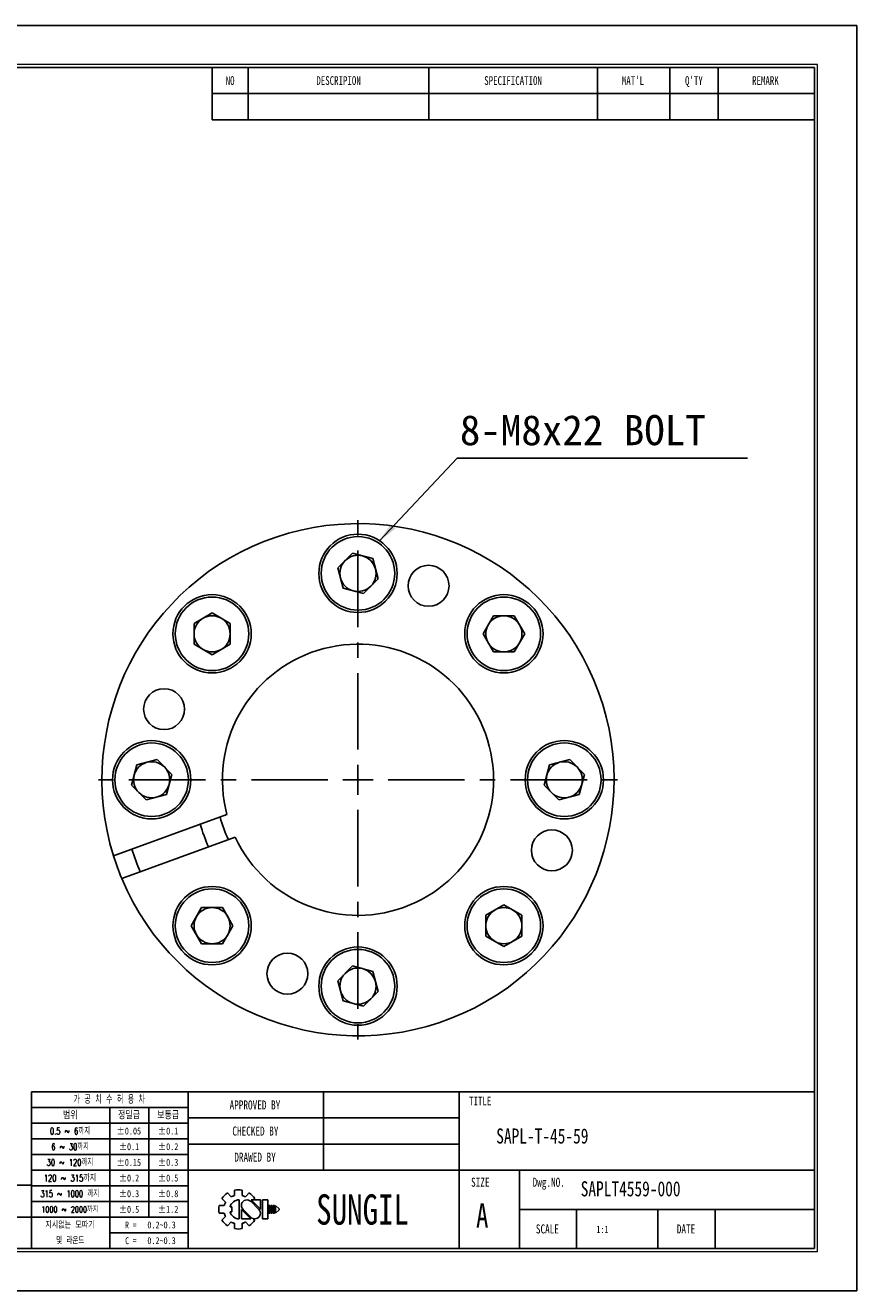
# Model space of a CAD drawing. Header units: millimetres. Extents: x 0 to 297, y 0 to 210.
# Tile 2 of 2: x 159 to 297, y 0 to 210. Entities that reach past the tile are written whole.
import ezdxf
from ezdxf.enums import TextEntityAlignment as Align

# ---------------------------------------------------------------- set-up
doc = ezdxf.new("R2010")
doc.units = ezdxf.units.MM
doc.header["$PDSIZE"] = -1
doc.linetypes.add('CENTERX2', pattern=[20.32, 12.7, -2.54, 2.54, -2.54])
doc.layers.add('문자', color=7, linetype='Continuous')
doc.layers.add('중심선', color=1, linetype='CENTERX2')
doc.layers.add('치수선', color=5, linetype='Continuous', lineweight=15)
doc.styles.add('SLDTEXTSTYLE0', font='TXT', dxfattribs={"width": 0.75})
doc.styles.add('SLDTEXTSTYLE1', font='TXT', dxfattribs={"width": 0.634615, "bigfont": 'bigfont'})
doc.styles.add('SLDTEXTSTYLE2', font='TXT', dxfattribs={"width": 0.75, "bigfont": 'bigfont'})
doc.styles.add('SLDTEXTSTYLE3', font='TXT', dxfattribs={"width": 0.694444, "bigfont": 'bigfont'})
doc.styles.add('SLDTEXTSTYLE4', font='TXT', dxfattribs={"width": 0.6875, "bigfont": 'bigfont'})
doc.styles.add('SLDTEXTSTYLE5', font='TXT', dxfattribs={"width": 0.7, "bigfont": 'bigfont'})
doc.styles.add('SLDTEXTSTYLE6', font='TXT', dxfattribs={"width": 0.692308, "bigfont": 'bigfont'})
doc.styles.add('SLDTEXTSTYLE7', font='TXT', dxfattribs={"width": 0.666667})
doc.dimstyles.new('SLDDIMSTYLE1', dxfattribs={"dimtxt": 0.18, "dimasz": 3.302, "dimexe": 0, "dimexo": 0.0625, "dimgap": 0, "dimtad": 0, "dimtih": 1, "dimtoh": 1, "dimdec": 0, "dimrnd": 1e-09, "dimzin": 0, "dimdsep": 46, "dimtxsty": 'Standard', "dimsah": 1, "dimcen": 0.09, "dimadec": 0, "dimazin": 0, "dimtfac": 3.302, "dimtdec": 0, "dimtofl": 0, "dimtmove": 0, "dimatfit": 3, "dimfxl": 1, "dimfrac": 2, "dimtolj": 1, "dimtzin": 0, "dimarcsym": 0})

# ---------------------------------------------------------------- blocks, each defined once
blk = doc.blocks.new('AAAA')
at = {"color": 250, "true_color": 0x191924}
for p, q in [((-298.87, 124.28), (-595.87, 124.28)), ((-298.87, -85.72), (-298.87, 124.28)), ((-595.87, -85.72), (-298.87, -85.72))]:
    blk.add_line(p, q, dxfattribs=at)
at = {"lineweight": 0}
for p, q in [((-305.37, 117.78), (-585.87, 117.78)), ((-305.37, -79.22), (-305.37, 117.78)), ((-585.87, -79.22), (-305.37, -79.22))]:
    blk.add_line(p, q, dxfattribs=at)
for p, q in [((-305.87, 117.28), (-585.37, 117.28)), ((-405.87, 117.28), (-405.87, 108.62)), ((-399.87, 117.28), (-399.87, 108.62)), ((-369.87, 117.28), (-369.87, 108.62)), ((-341.87, 117.28), (-341.87, 108.62)), ((-329.87, 117.28), (-329.87, 108.62)), ((-321.87, 117.28), (-321.87, 108.62)), ((-305.87, -78.72), (-305.87, 117.28)), ((-405.87, 112.95), (-305.87, 112.95)), ((-405.87, 108.62), (-305.87, 108.62)), ((-305.87, -52.72), (-435.87, -52.72)), ((-435.87, -52.72), (-435.87, -78.72)), ((-409.87, -52.72), (-409.87, -78.72)), ((-387.37, -52.72), (-387.37, -65.72)), ((-364.87, -52.72), (-364.87, -78.72)), ((-409.87, -55.32), (-435.87, -55.32)), ((-422.87, -55.32), (-422.87, -78.72)), ((-416.37, -55.32), (-416.37, -73.52)), ((-409.87, -57.92), (-435.87, -57.92)), ((-364.87, -57.05), (-409.87, -57.05)), ((-409.87, -60.52), (-435.87, -60.52)), ((-364.87, -61.38), (-409.87, -61.38)), ((-409.87, -63.12), (-435.87, -63.12)), ((-409.87, -65.72), (-435.87, -65.72)), ((-305.87, -65.72), (-409.87, -65.72)), ((-354.87, -65.72), (-354.87, -78.72)), ((-435.87, -68.22), (-533.87, -68.22)), ((-409.87, -68.32), (-435.87, -68.32)), ((-402.17, -69.02), (-402.17, -69.9)), ((-400.87, -69.02), (-400.87, -69.9)), ((-409.87, -70.92), (-435.87, -70.92)), ((-404.24, -70.42), (-403.62, -71.04)), ((-403.32, -69.5), (-402.7, -70.12)), ((-401.37, -70.64), (-401.37, -73.79)), ((-400.35, -70.12), (-399.72, -69.5)), ((-398.13, -72.22), (-399.46, -70.88)), ((-397.85, -72.19), (-399.4, -70.64)), ((-399.4, -70.64), (-397.85, -70.64)), ((-399.03, -70.64), (-398.81, -70.42)), ((-397.85, -70.64), (-397.85, -72.22)), ((-397.48, -70.64), (-397.48, -73.79)), ((-397.48, -70.64), (-396.61, -70.64)), ((-396.61, -70.64), (-396.61, -73.79)), ((-404.71, -71.57), (-403.84, -71.57)), ((-404.71, -71.57), (-403.84, -71.57)), ((-404.71, -72.86), (-403.84, -72.86)), ((-404.24, -74.01), (-403.62, -73.39)), ((-402.89, -71.78), (-402.59, -71.78)), ((-402.89, -72.65), (-402.59, -72.65)), ((-402.59, -71.78), (-402.59, -72.65)), ((-401.01, -72.22), (-401.01, -73.79)), ((-401.01, -72.24), (-399.45, -73.79)), ((-400.73, -72.22), (-399.39, -73.55)), ((-396.46, -71.57), (-396.46, -72.86)), ((-396.46, -71.57), (-396.24, -71.57)), ((-396.46, -72.86), (-396.24, -72.86)), ((-396.24, -71.57), (-396.24, -72.86)), ((-396.09, -71.57), (-396.09, -72.86)), ((-396.09, -71.57), (-395.88, -71.57)), ((-396.09, -72.86), (-395.88, -72.86)), ((-395.88, -71.57), (-395.88, -72.86)), ((-395.72, -71.57), (-395.72, -72.86)), ((-395.72, -71.57), (-395.51, -71.57)), ((-395.72, -72.86), (-395.51, -72.86)), ((-395.51, -71.57), (-395.51, -72.86)), ((-395.36, -71.57), (-395.36, -72.86)), ((-395.36, -71.57), (-394.71, -72.11)), ((-394.71, -72.32), (-395.36, -72.86)), ((-394.71, -72.11), (-394.71, -72.22)), ((-394.71, -72.11), (-394.71, -72.32)), ((-394.71, -72.22), (-394.71, -72.32)), ((-305.87, -72.22), (-354.87, -72.22)), ((-345.37, -72.22), (-345.37, -78.72)), ((-331.87, -72.22), (-331.87, -78.72)), ((-322.37, -72.22), (-322.37, -78.72)), ((-448.87, -73.52), (-435.87, -73.52)), ((-409.87, -73.52), (-435.87, -73.52)), ((-403.32, -74.93), (-402.7, -74.31)), ((-402.17, -74.53), (-402.17, -75.41)), ((-401.01, -73.79), (-399.45, -73.79)), ((-400.87, -74.53), (-400.87, -75.41)), ((-400.35, -74.31), (-399.72, -74.93)), ((-399.08, -73.74), (-398.81, -74.01)), ((-397.48, -73.79), (-396.61, -73.79)), ((-409.87, -76.12), (-422.87, -76.12)), ((-585.37, -78.72), (-305.87, -78.72))]:
    blk.add_line(p, q)
for centre, radius, start, end in [((-401.52, -72.22), 3.26, 78.4943, 101.5057), ((-401.52, -72.22), 3.26, 123.4943, 146.5057), ((-401.52, -72.22), 2.4, 150.6872, 164.3128), ((-401.37, -72.22), 1.58, 90, 164.0671), ((-401.52, -72.22), 2.4, 105.6872, 119.3128), ((-400.09, -71.56), 0.919, 43.2202, 225.8282), ((-401.52, -72.22), 2.4, 60.6872, 74.3128), ((-401.52, -72.22), 3.26, 33.4943, 56.5057), ((-401.52, -72.22), 3.26, 168.4943, 191.5057), ((-401.52, -72.22), 2.4, 195.6872, 209.3128), ((-401.37, -72.22), 1.58, 195.9329, 270), ((-398.77, -72.87), 0.919, 223.2202, 45.8282), ((-401.52, -72.22), 3.26, 213.4943, 236.5057), ((-401.52, -72.22), 2.4, 240.6872, 254.3128), ((-401.52, -72.22), 3.26, 258.4943, 281.5057), ((-401.52, -72.22), 2.4, 285.6872, 299.3128), ((-401.52, -72.22), 3.26, 303.4943, 326.5057)]:
    blk.add_arc(centre, radius, start, end)
for p in [(-387.37, -57.05), (-387.37, -61.38)]:
    blk.add_point(p)
at = {"color": 250, "true_color": 0x191924, "width": 0.75}
for tag, height, style, p in [('TITLE', 2.5, 'SLDTEXTSTYLE2', (-358.7, -62.04)), ('도번', 2.5, 'SLDTEXTSTYLE2', (-344.69, -70.81)), ('필렛', 1.15, 'SLDTEXTSTYLE0', (-416.62, -75.73)), ('SCALE', 1.2, 'SLDTEXTSTYLE0', (-342.09, -76.51)), ('DATE', 1.2, 'SLDTEXTSTYLE0', (-318.85, -76.56)), ('모따기', 1.15, 'SLDTEXTSTYLE0', (-416.62, -78.33))]:
    blk.add_attdef(tag, text='', height=height, dxfattribs=dict(at, style=style)).set_placement(p, align=Align.BOTTOM_LEFT)
at = {"layer": '문자', "attachment_point": 2}
for s, insert, char_height, style in [('NO', (-402.88, 115.84), 1.444, 'SLDTEXTSTYLE0'), ('DESCRIPION', (-384.88, 115.84), 1.444, 'SLDTEXTSTYLE0'), ('SPECIFICATION', (-355.91, 115.84), 1.444, 'SLDTEXTSTYLE0'), ("MAT'L", (-336.01, 115.84), 1.444, 'SLDTEXTSTYLE0'), ("Q'TY", (-325.89, 115.84), 1.444, 'SLDTEXTSTYLE0'), ('REMARK', (-314.02, 115.84), 1.444, 'SLDTEXTSTYLE0'), ('가 공 치 수 허 용 차', (-422.94, -53.37), 1.3, 'SLDTEXTSTYLE1'), ('APPROVED BY', (-398.76, -54.14), 1.5, 'SLDTEXTSTYLE0'), ('TITLE', (-361.36, -53.5), 1.444, 'SLDTEXTSTYLE0'), ('범위', (-429.4, -56), 1.25, 'SLDTEXTSTYLE2'), ('정밀급', (-419.66, -56), 1.25, 'SLDTEXTSTYLE2'), ('보통급', (-413.16, -56), 1.25, 'SLDTEXTSTYLE2'), ('0.5 ~ 6까지', (-429.45, -58.67), 1.1, 'SLDTEXTSTYLE3'), ('±0.05', (-419.68, -58.64), 1.15, 'SLDTEXTSTYLE0'), ('±0.1', (-413.16, -58.64), 1.15, 'SLDTEXTSTYLE0'), ('CHECKED BY', (-398.68, -58.47), 1.5, 'SLDTEXTSTYLE0'), ('6 ~ 30까지', (-429.43, -61.27), 1.1, 'SLDTEXTSTYLE4'), ('±0.1', (-419.66, -61.24), 1.15, 'SLDTEXTSTYLE0'), ('±0.2', (-413.16, -61.24), 1.15, 'SLDTEXTSTYLE0'), ('DRAWED BY', (-398.74, -62.8), 1.5, 'SLDTEXTSTYLE0'), ('30 ~ 120까지', (-429.46, -63.87), 1.1, 'SLDTEXTSTYLE5'), ('±0.15', (-419.68, -63.84), 1.15, 'SLDTEXTSTYLE0'), ('±0.3', (-413.16, -63.84), 1.15, 'SLDTEXTSTYLE0'), ('120 ~ 315까지', (-429.47, -66.47), 1.1, 'SLDTEXTSTYLE2'), ('±0.2', (-419.66, -66.44), 1.15, 'SLDTEXTSTYLE0'), ('±0.5', (-413.16, -66.44), 1.15, 'SLDTEXTSTYLE0'), ('SIZE', (-361.35, -66.97), 1.5, 'SLDTEXTSTYLE0'), ('Dwg.NO.', (-349.99, -66.97), 1.5, 'SLDTEXTSTYLE0'), ('315 ~ 1000 까지', (-429.48, -69.07), 1.1, 'SLDTEXTSTYLE6'), ('±0.3', (-419.66, -69.04), 1.15, 'SLDTEXTSTYLE0'), ('±0.8', (-413.16, -69.04), 1.15, 'SLDTEXTSTYLE0'), ('SUNGIL', (-380.89, -69.72), 5.032, 'SLDTEXTSTYLE0'), ('A', (-361.03, -71.23), 4, 'SLDTEXTSTYLE0'), ('1000 ~ 2000까지', (-429.47, -71.73), 0.99, 'SLDTEXTSTYLE2'), ('±0.5', (-419.66, -71.64), 1.15, 'SLDTEXTSTYLE0'), ('±1.2', (-413.16, -71.64), 1.15, 'SLDTEXTSTYLE0'), ('지시없는 모따기', (-429.45, -74.27), 1.1, 'SLDTEXTSTYLE2'), ('R =', (-419.36, -74.24), 1.15, 'SLDTEXTSTYLE7'), ('SCALE', (-350.21, -74.72), 1.5, 'SLDTEXTSTYLE0'), ('DATE', (-327.2, -74.72), 1.5, 'SLDTEXTSTYLE0'), ('및 라운드', (-429.41, -76.87), 1.1, 'SLDTEXTSTYLE5'), ('C =', (-419.36, -76.84), 1.15, 'SLDTEXTSTYLE7')]:
    blk.add_mtext(s, dxfattribs=dict(at, insert=insert, char_height=char_height, style=style))
blk = doc.blocks.new('SW_NOTE_0')
at = {"layer": '문자', "color": 0}
blk.add_line((48.2, 0), (0, 0), dxfattribs=at)
at = {"layer": '문자', "color": 0, "insert": (0.43, 7.15), "char_height": 5, "attachment_point": 1}
blk.add_mtext('{\\C3;8-M8x22 BOLT}', dxfattribs=at)
blk = doc.blocks.new('SW_CENTERMARKSYMBOL_0')
at = {"layer": '중심선', "color": 0}
for p, q in [((0, 5), (0, 45)), ((0, 0), (0, 2.5)), ((-5, 0), (-45, 0)), ((0, 0), (-2.5, 0)), ((0, 0), (0, -2.5)), ((0, 0), (2.5, 0)), ((5, 0), (45, 0)), ((0, -5), (0, -45))]:
    blk.add_line(p, q, dxfattribs=at)

msp = doc.modelspace()

# ---------------------------------------------------------------- linework, layer by layer
for p, q in [((210.901, 120.003), (213.35, 122.452)), ((213.35, 122.452), (216.696, 121.556)), ((211.797, 116.657), (210.901, 120.003)), ((216.696, 121.556), (217.593, 118.21)), ((217.593, 118.21), (215.143, 115.76)), ((215.143, 115.76), (211.797, 116.657)), ((187.028, 110.807), (190.028, 112.539)), ((190.028, 112.539), (193.028, 110.807)), ((235.001, 109.075), (236.733, 112.075)), ((236.733, 112.075), (240.197, 112.075)), ((240.197, 112.075), (241.929, 109.075)), ((187.028, 107.343), (187.028, 110.807)), ((193.028, 110.807), (193.028, 107.343)), ((190.028, 105.611), (187.028, 107.343)), ((193.028, 107.343), (190.028, 105.611)), ((236.733, 106.075), (235.001, 109.075)), ((241.929, 109.075), (240.197, 106.075)), ((240.197, 106.075), (236.733, 106.075)), ((177.547, 87.306), (180.893, 88.202)), ((180.893, 88.202), (183.343, 85.753)), ((246.047, 87.306), (249.393, 88.202)), ((249.393, 88.202), (251.843, 85.753)), ((176.651, 83.96), (177.547, 87.306)), ((245.151, 83.96), (246.047, 87.306)), ((183.343, 85.753), (182.446, 82.407)), ((251.843, 85.753), (250.946, 82.407)), ((179.1, 81.51), (176.651, 83.96)), ((182.446, 82.407), (179.1, 81.51)), ((247.6, 81.51), (245.151, 83.96)), ((250.946, 82.407), (247.6, 81.51)), ((192.503, 79.071), (173.67, 72.216)), ((175.038, 68.457), (193.871, 75.312)), ((186.564, 60.638), (188.296, 63.638)), ((188.296, 63.638), (191.76, 63.638)), ((191.76, 63.638), (193.492, 60.638)), ((235.465, 62.37), (238.465, 64.102)), ((238.465, 64.102), (241.465, 62.37)), ((235.465, 58.906), (235.465, 62.37)), ((241.465, 62.37), (241.465, 58.906)), ((188.296, 57.638), (186.564, 60.638)), ((193.492, 60.638), (191.76, 57.638)), ((238.465, 57.174), (235.465, 58.906)), ((241.465, 58.906), (238.465, 57.174)), ((191.76, 57.638), (188.296, 57.638)), ((210.901, 51.503), (213.35, 53.952)), ((213.35, 53.952), (216.696, 53.056)), ((216.696, 53.056), (217.593, 49.71)), ((211.797, 48.157), (210.901, 51.503)), ((217.593, 49.71), (215.143, 47.26)), ((215.143, 47.26), (211.797, 48.157))]:
    msp.add_line(p, q)
for centre, radius in [((214.247, 119.106), 6.5), ((214.247, 119.106), 6.1), ((225.961, 117.041), 3.4), ((190.028, 109.075), 6.5), ((238.465, 109.075), 6.5), ((190.028, 109.075), 6.1), ((238.465, 109.075), 6.1), ((182.062, 96.571), 3.4), ((179.997, 84.856), 6.5), ((179.997, 84.856), 6.1), ((248.497, 84.856), 6.5), ((248.497, 84.856), 6.1), ((246.431, 73.142), 3.4), ((190.028, 60.638), 6.5), ((190.028, 60.638), 6.1), ((238.465, 60.638), 6.5), ((238.465, 60.638), 6.1), ((214.247, 50.606), 6.5), ((214.247, 50.606), 6.1), ((202.532, 52.672), 3.4)]:
    msp.add_circle(centre, radius)
for centre, radius, start, end in [((214.247, 84.856), 42.5, 202.69727, 197.30273), ((214.247, 119.106), 3, 75, 135), ((214.247, 119.106), 3, 15, 75), ((214.247, 119.106), 3, 135, 195), ((214.247, 119.106), 3, 315, 15), ((214.247, 119.106), 3, 195, 255), ((214.247, 119.106), 3, 255, 315), ((190.028, 109.075), 3, 120, 180), ((190.028, 109.075), 3, 60, 120), ((190.028, 109.075), 3, 0, 60), ((238.465, 109.075), 3, 90, 150), ((238.465, 109.075), 3, 30, 90), ((238.465, 109.075), 3, 150, 210), ((238.465, 109.075), 3, 330, 30), ((190.028, 109.075), 3, 180, 240), ((190.028, 109.075), 3, 300, 0), ((214.247, 84.856), 22.5, 205.09969, 194.90031), ((238.465, 109.075), 3, 210, 270), ((238.465, 109.075), 3, 270, 330), ((190.028, 109.075), 3, 240, 300), ((179.997, 84.856), 3, 105, 165), ((179.997, 84.856), 3, 45, 105), ((179.997, 84.856), 3, 345, 45), ((248.497, 84.856), 3, 105, 165), ((248.497, 84.856), 3, 45, 105), ((248.497, 84.856), 3, 345, 45), ((179.997, 84.856), 3, 165, 225), ((179.997, 84.856), 3, 285, 345), ((248.497, 84.856), 3, 165, 225), ((248.497, 84.856), 3, 285, 345), ((179.997, 84.856), 3, 225, 285), ((248.497, 84.856), 3, 225, 285), ((214.247, 84.856), 23.704, 195.15992, 204.84008), ((214.247, 84.856), 27.2, 195.78328, 204.21672), ((214.247, 84.856), 42.5, 197.30273, 202.69727), ((214.247, 84.856), 39.25, 197.0792, 202.9208), ((190.028, 60.638), 3, 90, 150), ((190.028, 60.638), 3, 30, 90), ((238.465, 60.638), 3, 120, 180), ((238.465, 60.638), 3, 60, 120), ((238.465, 60.638), 3, 0, 60), ((190.028, 60.638), 3, 150, 210), ((190.028, 60.638), 3, 330, 30), ((190.028, 60.638), 3, 210, 270), ((190.028, 60.638), 3, 270, 330), ((238.465, 60.638), 3, 180, 240), ((238.465, 60.638), 3, 300, 0), ((238.465, 60.638), 3, 240, 300), ((214.247, 50.606), 3, 135, 195), ((214.247, 50.606), 3, 75, 135), ((214.247, 50.606), 3, 15, 75), ((214.247, 50.606), 3, 315, 15), ((214.247, 50.606), 3, 195, 255), ((214.247, 50.606), 3, 255, 315)]:
    msp.add_arc(centre, radius, start, end)

# ---------------------------------------------------------------- block references
at = {"color": 7, "linetype": 'Continuous'}
ref = msp.add_blockref('AAAA', (595.902, 85.776), dxfattribs=at)
ref.add_attrib('모따기', '0.2~0.3', dxfattribs={"layer": '문자', "height": 1.15, "style": 'SLDTEXTSTYLE0', "width": 0.75}).set_placement((179.283, 7.449), align=Align.BOTTOM_LEFT)
ref.add_attrib('필렛', '0.2~0.3', dxfattribs={"layer": '문자', "height": 1.15, "style": 'SLDTEXTSTYLE0', "width": 0.75}).set_placement((179.283, 10.049), align=Align.BOTTOM_LEFT)
ref.add_attrib('TITLE', 'SAPL-T-45-59', dxfattribs={"layer": '문자', "height": 2.5, "style": 'SLDTEXTSTYLE0', "width": 0.75}).set_placement((237.199, 23.734), align=Align.BOTTOM_LEFT)
ref.add_attrib('도번', 'SAPLT4559-000', dxfattribs={"layer": '문자', "height": 2.5, "style": 'SLDTEXTSTYLE0', "width": 0.75}).set_placement((251.214, 14.971), align=Align.BOTTOM_LEFT)
ref.add_attrib('SCALE', '1:1', dxfattribs={"layer": '문자', "height": 1.2, "style": 'SLDTEXTSTYLE0', "width": 0.75}).set_placement((253.814, 9.262), align=Align.BOTTOM_LEFT)
at = {"layer": '중심선'}
msp.add_blockref('SW_CENTERMARKSYMBOL_0', (214.247, 84.856), dxfattribs=at)
at = {"layer": '치수선'}
msp.add_blockref('SW_NOTE_0', (230.731, 138.231), dxfattribs=at)

# ---------------------------------------------------------------- leaders
msp.add_leader([(217.845, 124.52), (230.731, 138.231)], dimstyle='SLDDIMSTYLE1', dxfattribs=at)

doc.saveas('drawing.dxf')
